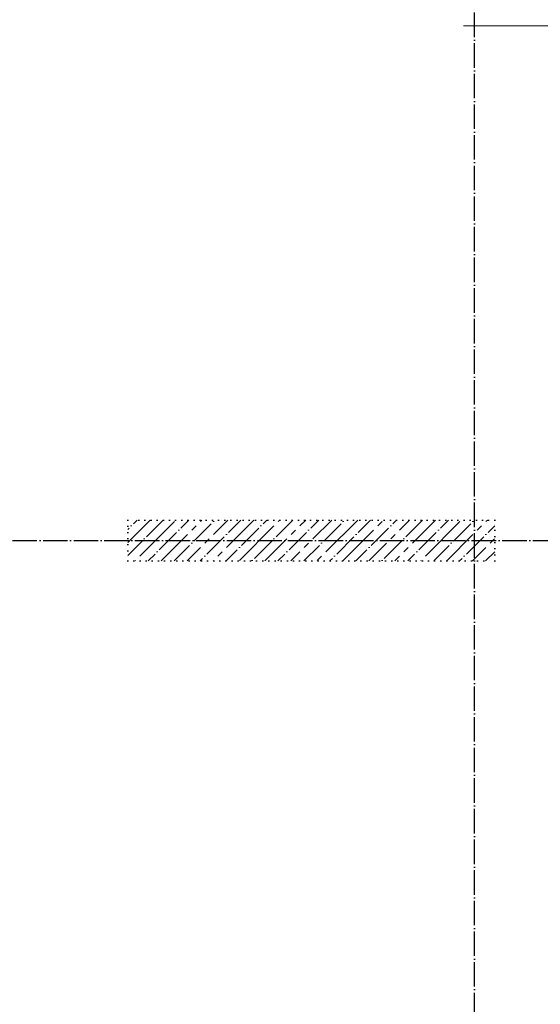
# Model space of a CAD drawing. Header units: millimetres. Extents: x -37663 to 118746, y -2869 to 47508.
# Tile 26 of 54: x 4470 to 7023, y 33347 to 38172. Entities that reach past the tile are written whole.
import ezdxf

# ---------------------------------------------------------------- set-up
doc = ezdxf.new("R2010")
doc.units = ezdxf.units.MM
for name, pattern in [('______11', [150, 120, -15, 0, -15]), ('______5', [330, 240, -30, 30, -30]), ('______9', [30, 0, -30])]:
    doc.linetypes.add(name, pattern=pattern)
doc.layers.add('Высотная отметка (окна)', color=7, linetype='Continuous', lineweight=13)
doc.layers.add('Колонна (1)', color=7, linetype='Continuous', lineweight=35)
doc.layers.add('Осевая линия_ общее', color=7, linetype='______5', lineweight=13, true_color=0xa0a0a0)

# ---------------------------------------------------------------- blocks, each defined once
blk = doc.blocks.new('СЛОЖНЫЙ_ОБЪЕКТ_1')
at = {"layer": 'Осевая линия_ общее', "color": 253, "linetype": '______11', "lineweight": -3, "true_color": 0xa0a0a0, "transparency": 33554687}
for p, q in [((6700, -2590), (6700, 47490)), ((-2770, 35620), (16240, 35620))]:
    blk.add_line(p, q, dxfattribs=at)

msp = doc.modelspace()

# ---------------------------------------------------------------- hatches: boundary and pattern name
at = {"layer": 'Колонна (1)', "lineweight": 18, "transparency": 33554687}
h = msp.add_hatch(dxfattribs=at)
h.set_pattern_fill('__________539', color=256, scale=30, style=0, pattern_type=2)
h.set_pattern_definition([(45, (0, 0), (-63.6396, 63.6396), [120, -15, 0, -15]), (45, (-31.82, 31.82), (-63.6396, 63.6396), [240, -30, 30, -30])])
h.paths.add_polyline_path([(6800, 35720), (5000, 35720), (5000, 35520), (6800, 35520)], flags=0)

# ---------------------------------------------------------------- linework, layer by layer
at = {"layer": 'Высотная отметка (окна)', "color": 7, "linetype": 'Continuous', "lineweight": 13, "transparency": 33554687}
msp.add_lwpolyline([(9235.8, 36430), (9235.8, 38141.9), (6645.8, 38141.9)], dxfattribs=at)
at = {"layer": 'Колонна (1)', "color": 7, "linetype": '______9', "lineweight": -3, "transparency": 33554687}
for p, q in [((6800, 35720), (5000, 35720)), ((5000, 35720), (5000, 35520)), ((6800, 35520), (6800, 35720)), ((5000, 35520), (6800, 35520))]:
    msp.add_line(p, q, dxfattribs=at)

# ---------------------------------------------------------------- block references
at = {"layer": 'Осевая линия_ общее', "color": 253, "linetype": '______11', "lineweight": -3, "true_color": 0xa0a0a0, "transparency": 33554687}
msp.add_blockref('СЛОЖНЫЙ_ОБЪЕКТ_1', (0, 0), dxfattribs=at)

doc.saveas('drawing.dxf')
